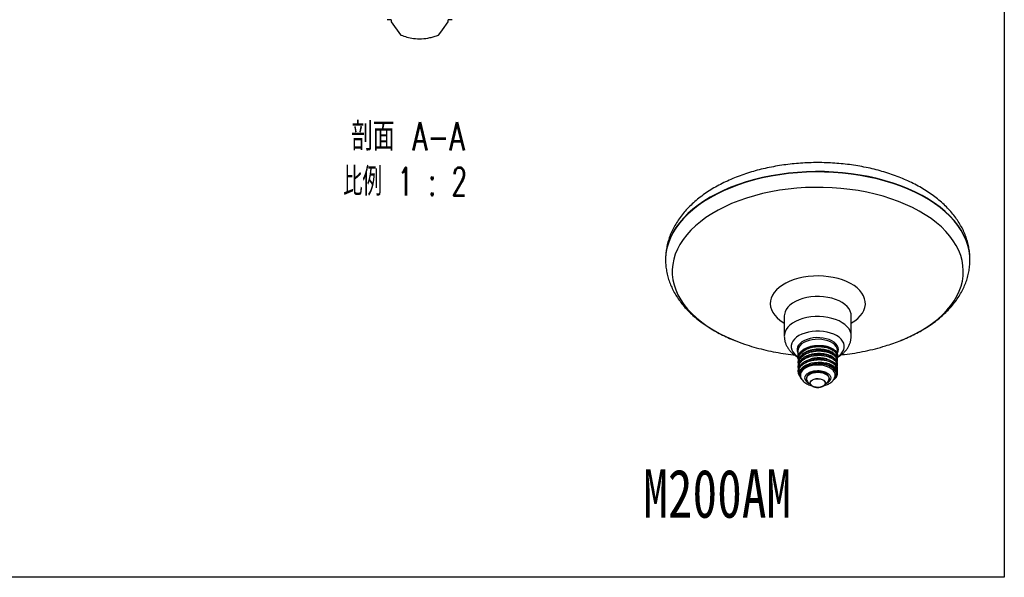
# Model space of a CAD drawing. Header units: millimetres. Extents: x 13 to 267, y 13 to 203.
# Tile 2 of 12: x 137 to 267, y 13 to 86. Entities that reach past the tile are written whole.
import ezdxf

# ---------------------------------------------------------------- set-up
doc = ezdxf.new("R2010")
doc.units = ezdxf.units.MM
doc.styles.add('SLDTEXTSTYLE0', font='TXT', dxfattribs={"width": 0.75})
doc.styles.add('SLDTEXTSTYLE2', font='TXT', dxfattribs={"width": 0.7, "bigfont": 'bigfont'})
doc.styles.add('SLDTEXTSTYLE3', font='TXT', dxfattribs={"width": 0.625, "bigfont": 'bigfont'})

# ---------------------------------------------------------------- blocks, each defined once
blk = doc.blocks.new('SW_NOTE_0')
at = {"color": 0, "linetype": 'Continuous', "lineweight": 0, "char_height": 3.704, "attachment_point": 2}
for s, insert, style in [('剖面 A-A', (8.33, 4.77), 'SLDTEXTSTYLE2'), ('比例 1 : 2', (7.95, -1.16), 'SLDTEXTSTYLE3')]:
    blk.add_mtext(s, dxfattribs=dict(at, insert=insert, style=style))

msp = doc.modelspace()

# ---------------------------------------------------------------- linework, layer by layer
at = {"color": 7, "linetype": 'Continuous'}
for p, q in [((266.7, 203.2), (266.7, 12.7)), ((266.7, 12.7), (12.7, 12.7))]:
    msp.add_line(p, q, dxfattribs=at)
at = {"color": 7, "linetype": 'Continuous', "lineweight": 25}
for p, q in [((186.1281, 85.925), (185.6281, 85.925)), ((186.1281, 85.925), (186.1281, 85.7151)), ((186.1514, 85.6424), (187.3573, 83.9542)), ((194.1281, 85.925), (193.6281, 85.925)), ((193.6281, 85.7151), (193.6281, 85.925)), ((222.1887, 54.4016), (222.1887, 54.3805)), ((237.7887, 47.0295), (237.7887, 44.4)), ((246.5887, 44.4), (246.5887, 47.0295)), ((237.7889, 44.4234), (237.7887, 44.4)), ((246.5887, 44.4), (246.5885, 44.4233)), ((239.5887, 42.4568), (239.5887, 41.5138)), ((239.5887, 41.5135), (239.63, 41.2349)), ((244.786, 41.7997), (244.7516, 41.5857)), ((244.7887, 41.7996), (244.7887, 42.4568)), ((239.5886, 40.3722), (239.6456, 40.1238)), ((239.5887, 40.947), (239.5887, 40.9422)), ((239.5887, 40.9421), (239.6371, 40.6775)), ((239.5976, 40.42), (239.5887, 40.3749)), ((239.5887, 40.3754), (239.5887, 40.3706)), ((241.6924, 40.7195), (242.2467, 40.7592)), ((242.2445, 40.9407), (242.5857, 40.9352)), ((242.2467, 40.7592), (242.5806, 40.7537)), ((242.5806, 40.7537), (242.8972, 40.7246)), ((242.9096, 40.9054), (243.0382, 40.8753)), ((243.7286, 40.4909), (243.8299, 40.4426)), ((244.597, 41.0045), (244.6295, 40.8963)), ((244.7191, 40.4033), (244.7887, 40.6584)), ((244.7887, 41.228), (244.7887, 41.2328)), ((244.7887, 40.6564), (244.7887, 40.6612)), ((239.5954, 39.8331), (239.5887, 39.8042)), ((239.5887, 39.8039), (239.5887, 39.7991)), ((240.6887, 38.8641), (240.6887, 38.7955)), ((243.6887, 38.7955), (243.6887, 38.8641)), ((244.387, 40.0138), (244.4947, 39.8419)), ((244.4066, 38.9325), (244.4401, 39.0426)), ((244.4178, 38.9585), (244.4721, 39.1739)), ((244.4947, 39.8419), (244.5687, 39.6505)), ((244.5481, 39.8647), (244.6296, 39.6733)), ((244.6824, 39.1128), (244.689, 39.1376)), ((244.7795, 40.044), (244.7887, 40.0856)), ((244.7887, 40.0848), (244.7887, 40.0897)), ((244.7887, 39.5132), (244.7887, 39.518)), ((240.902, 38.3372), (241.3184, 37.9264)), ((243.059, 37.9264), (242.9886, 37.8659)), ((243.059, 37.9264), (243.4753, 38.3372))]:
    msp.add_line(p, q, dxfattribs=at)
at = {"color": 7, "linetype": 'Continuous', "lineweight": 18}
for p, q in [((266.7, 62.5944), (266.7, 12.7)), ((266.7, 12.7), (26.769, 12.7))]:
    msp.add_line(p, q, dxfattribs=at)
at = {"color": 8, "linetype": 'Continuous', "lineweight": 25}
for p, q in [((240.2304, 41.9897), (240.3179, 42.0944)), ((244.6785, 41.6162), (244.6406, 41.4536)), ((244.5279, 39.0386), (244.3087, 38.7289)), ((244.5809, 39.058), (244.3751, 38.7763))]:
    msp.add_line(p, q, dxfattribs=at)
at = {"color": 7, "linetype": 'Continuous', "lineweight": 25, "flags": 128}
for points in [[(192.3989, 83.9542), (192.8578, 84.5965), (193.6048, 85.6424)], [(231.3239, 43.7811), (232.0828, 43.4939), (232.3264, 43.4078)], [(244.7887, 42.4568), (244.7865, 42.5189), (244.7333, 42.7648), (244.6108, 43.0024), (244.4222, 43.2251), (244.1727, 43.4269), (243.8691, 43.6022), (243.5196, 43.7462), (243.1338, 43.8551), (242.7222, 43.9258), (242.2961, 43.9565), (241.8671, 43.9463), (241.4468, 43.8954), (241.0468, 43.8053), (240.6779, 43.6784), (240.3502, 43.5182)], [(252.0397, 43.4039), (252.0458, 43.406), (252.9995, 43.7597)], [(243.6887, 38.8641), (243.6618, 39.0272), (243.5666, 39.2062), (243.407, 39.3692), (243.1904, 39.5086), (242.9269, 39.6178), (242.629, 39.6918), (242.3104, 39.7271), (241.9862, 39.7221), (241.6714, 39.6769), (241.3808, 39.5937), (241.128, 39.4764)], [(240.7299, 38.5939), (240.6936, 38.7252), (240.6887, 38.7958)], [(241.9862, 38.7637), (242.2542, 38.7746), (242.5174, 38.7433), (242.7562, 38.6722), (242.9529, 38.5665), (243.0929, 38.4342), (243.1659, 38.2849), (243.1663, 38.1298), (243.0943, 37.9803), (242.9551, 37.8477), (242.7591, 37.7416), (242.5207, 37.67), (242.2578, 37.6381), (242.1108, 37.6385)], [(243.6887, 38.7952), (243.6881, 38.772), (243.645, 38.588)]]:
    msp.add_lwpolyline(points, dxfattribs=at)
at = {"color": 8, "linetype": 'Continuous', "lineweight": 25, "flags": 128}
for points in [[(262.1887, 54.3835), (262.1689, 54.8936), (262.0812, 55.576), (261.9235, 56.2542), (261.6966, 56.9258), (261.4012, 57.5885), (261.0382, 58.2399), (260.609, 58.8778), (260.1152, 59.4998), (259.5584, 60.1039), (258.9405, 60.6879), (258.2639, 61.2497), (257.5307, 61.7874), (256.7437, 62.299), (255.9055, 62.7829), (255.0192, 63.2372), (254.0878, 63.6605), (253.1146, 64.0511), (252.103, 64.4078), (251.0566, 64.7292), (249.979, 65.0143), (248.8741, 65.2621), (247.7457, 65.4716), (246.5978, 65.6422), (245.4344, 65.7732), (244.2596, 65.8642), (243.0775, 65.9148), (241.8923, 65.925), (240.7081, 65.8945), (239.5292, 65.8237), (238.3596, 65.7126), (237.2034, 65.5618), (236.0647, 65.3717), (234.9476, 65.1429), (233.8559, 64.8764), (232.7934, 64.573), (231.764, 64.2338), (230.7712, 63.86), (229.8184, 63.4528), (228.9092, 63.0139), (228.0465, 62.5446), (227.2336, 62.0466), (226.4732, 61.5217), (225.7679, 60.9717), (225.1204, 60.3985), (224.5328, 59.8042), (224.0072, 59.1909), (223.5455, 58.5607), (223.1493, 57.9157), (222.82, 57.2584), (222.5586, 56.591), (222.3663, 55.9158), (222.2435, 55.2352), (222.1909, 54.5516), (222.1887, 54.4016)], [(262.1885, 54.4655), (262.1688, 54.9503), (262.081, 55.6327), (261.9234, 56.3109), (261.6965, 56.9825), (261.401, 57.6452), (261.0381, 58.2966), (260.6089, 58.9344), (260.1151, 59.5565), (259.5583, 60.1606), (258.9404, 60.7445), (258.2638, 61.3064), (257.5306, 61.844), (256.7436, 62.3557), (255.9054, 62.8396), (255.0191, 63.2939), (254.0877, 63.7171), (253.1145, 64.1078), (252.1029, 64.4644), (251.0565, 64.7859), (249.979, 65.071), (248.8741, 65.3187), (247.7457, 65.5283), (246.5978, 65.6988), (245.4344, 65.8298), (244.2596, 65.9208), (243.0775, 65.9715), (241.8923, 65.9816), (240.7082, 65.9512), (239.5292, 65.8803), (238.3596, 65.7693), (237.2034, 65.6184), (236.0648, 65.4283), (234.9476, 65.1996), (233.8559, 64.933), (232.7935, 64.6296), (231.764, 64.2904), (230.7712, 63.9166), (229.8185, 63.5095), (228.9092, 63.0705), (228.0466, 62.6012), (227.2337, 62.1032), (226.4733, 61.5783), (225.768, 61.0283), (225.1205, 60.4552), (224.5329, 59.8609), (224.0074, 59.2476), (223.5456, 58.6174), (223.1494, 57.9724), (222.8201, 57.3151), (222.5588, 56.6477), (222.3664, 55.9725), (222.2437, 55.2919), (222.191, 54.6083), (222.1889, 54.4655)], [(255.714, 45.0611), (256.5134, 45.5516), (257.2596, 46.0694), (257.9496, 46.6124), (258.581, 47.1787), (259.1515, 47.7662), (259.6588, 48.3727), (260.1011, 48.9959), (260.4768, 49.6335), (260.7845, 50.2832), (261.023, 50.9424), (261.1914, 51.6089), (261.2892, 52.28), (261.3159, 52.9533), (261.2714, 53.6263), (261.1559, 54.2965), (260.9699, 54.9614), (260.714, 55.6185), (260.3892, 56.2653), (259.9967, 56.8995), (259.538, 57.5188), (259.0147, 58.1207), (258.4288, 58.7031), (257.7825, 59.2638), (257.0782, 59.8007), (256.3185, 60.3119), (255.5062, 60.7953), (254.6444, 61.2492), (253.7362, 61.672), (252.7851, 62.0621), (251.7946, 62.4179), (250.7684, 62.7382), (249.7102, 63.0218), (248.624, 63.2676), (247.5139, 63.4748), (246.384, 63.6424), (245.2385, 63.7701), (244.0817, 63.8571), (242.9178, 63.9033), (241.7512, 63.9084), (240.5862, 63.8725), (239.4271, 63.7956), (238.2784, 63.6781), (237.1442, 63.5204), (236.0288, 63.3231), (234.9362, 63.0868), (233.8707, 62.8126), (232.8361, 62.5013), (231.8363, 62.1543), (230.875, 61.7727), (229.9558, 61.3579), (229.0821, 60.9116), (228.2571, 60.4354), (227.484, 59.931), (226.7656, 59.4004), (226.1046, 58.8454), (225.5034, 58.2682), (224.9642, 57.671), (224.4892, 57.0559), (224.0799, 56.4252), (223.7381, 55.7812), (223.4649, 55.1265), (223.2613, 54.4633), (223.1282, 53.7942), (223.0659, 53.1217), (223.0748, 52.4482), (223.1548, 51.7763), (223.3056, 51.1085), (223.5267, 50.4472), (223.8172, 49.7949), (224.176, 49.1541), (224.6018, 48.527), (225.0931, 47.9162), (225.6479, 47.3237), (226.2643, 46.7519), (226.9399, 46.2028), (227.6723, 45.6786), (228.4586, 45.1811), (229.2961, 44.7121), (230.1814, 44.2736), (231.1115, 43.867), (231.3239, 43.7811)], [(246.6123, 46.1046), (247.0575, 46.3905), (247.4474, 46.7021), (247.7778, 47.0359), (248.0449, 47.388), (248.2456, 47.7546), (248.3777, 48.1314), (248.4397, 48.5141), (248.4308, 48.8985), (248.3512, 49.2802), (248.2018, 49.6548), (247.9843, 50.0181), (247.701, 50.366), (247.3554, 50.6946), (246.9512, 51.0001), (246.493, 51.2791), (245.9861, 51.5284), (245.4361, 51.7451), (244.8493, 51.9269), (244.2324, 52.0716), (243.5924, 52.1777), (242.9364, 52.2439), (242.272, 52.2695), (241.6066, 52.2541), (240.9478, 52.198), (240.3031, 52.1018), (239.6797, 51.9666), (239.0848, 51.7939), (238.525, 51.5857), (238.0067, 51.3443), (237.5359, 51.0725), (237.1177, 50.7733), (236.757, 50.4502), (236.4579, 50.1067), (236.2236, 49.7468), (236.057, 49.3747), (235.9598, 48.9943), (235.9333, 48.6102), (235.9775, 48.2267), (236.0922, 47.848), (236.2759, 47.4785), (236.5267, 47.1223), (236.8416, 46.7836), (237.217, 46.4661), (237.6488, 46.1735), (237.7887, 46.091)], [(246.5887, 47.0282), (246.561, 47.3139), (246.4621, 47.6343), (246.293, 47.9448), (246.0566, 48.2403), (245.7566, 48.5159), (245.3981, 48.7671), (244.9868, 48.9897), (244.5296, 49.1802), (244.034, 49.3354), (243.508, 49.4526), (242.9604, 49.5301), (242.4002, 49.5666), (241.8364, 49.5614), (241.2785, 49.5146), (240.7354, 49.427), (240.2163, 49.3), (239.7295, 49.1358), (239.2831, 48.9369), (238.8845, 48.7068), (238.54, 48.4491), (238.2555, 48.1681), (238.0356, 47.8684), (237.8839, 47.5549), (237.8028, 47.2328), (237.7887, 47.0287)], [(246.5885, 44.4233), (246.561, 44.6844), (246.4621, 45.0048), (246.293, 45.3153), (246.0566, 45.6108), (245.7566, 45.8864), (245.3981, 46.1376), (244.9868, 46.3602), (244.5296, 46.5507), (244.034, 46.7059), (243.508, 46.8232), (242.9604, 46.9007), (242.4002, 46.9371), (241.8364, 46.9319), (241.2785, 46.8851), (240.7354, 46.7975), (240.2163, 46.6705), (239.7295, 46.5063), (239.2831, 46.3075), (238.8845, 46.0773), (238.54, 45.8196), (238.2555, 45.5386), (238.0356, 45.2389), (237.8839, 44.9254), (237.8028, 44.6033), (237.7889, 44.4234)], [(244.781, 41.66), (244.983, 41.8018), (245.2522, 42.0436), (245.4591, 42.3052), (245.5994, 42.581), (245.6703, 42.8656), (245.6703, 43.1531), (245.5994, 43.4377), (245.4591, 43.7135), (245.2522, 43.975), (244.983, 44.2169), (244.6568, 44.4342), (244.2805, 44.6225), (243.8615, 44.7779), (243.4085, 44.8973), (242.9306, 44.9783), (242.4377, 45.0192), (241.9397, 45.0192), (241.4467, 44.9783), (240.9689, 44.8973), (240.5159, 44.7779), (240.0969, 44.6225), (239.7205, 44.4342), (239.3944, 44.2169), (239.1251, 43.975), (238.9182, 43.7135), (238.7779, 43.4377), (238.7071, 43.1531), (238.7071, 42.8656), (238.7779, 42.581), (238.9182, 42.3052), (239.1251, 42.0436), (239.3944, 41.8018), (239.5887, 41.6649)], [(244.7887, 42.1348), (244.8846, 42.3809), (244.911, 42.6334), (244.867, 42.8851), (244.7536, 43.1294), (244.5737, 43.3601), (244.3321, 43.5712), (244.035, 43.7571), (243.69, 43.9131), (243.3062, 44.0352), (242.8934, 44.1201), (242.4624, 44.1657), (242.0243, 44.1708), (241.5904, 44.1352), (241.172, 44.06), (240.78, 43.9469), (240.4245, 43.7991), (240.1146, 43.6202), (239.8585, 43.4149), (239.6627, 43.1886), (239.5323, 42.9471), (239.4707, 42.6966), (239.4796, 42.4437), (239.5586, 42.1949), (239.5887, 42.1348)], [(244.4721, 39.1739), (244.4742, 39.1967), (244.455, 39.4368), (244.3607, 39.6709), (244.1945, 39.8913), (243.9619, 40.0906), (243.6705, 40.2623), (243.33, 40.4007), (242.9517, 40.5011), (242.5482, 40.5603), (242.1328, 40.5764), (241.7192, 40.5486), (241.3211, 40.4781), (240.9518, 40.3671), (240.6235, 40.2193), (240.347, 40.0396), (240.1315, 39.8339), (239.9841, 39.6091), (239.9097, 39.3726), (239.9109, 39.1322), (239.9246, 39.0659)], [(240.698, 38.7714), (240.6982, 38.787), (240.7415, 38.9781), (240.8573, 39.1588), (241.0399, 39.3201), (241.28, 39.454), (241.5658, 39.5536), (241.8828, 39.614), (242.2151, 39.6322), (242.5461, 39.6072), (242.8591, 39.5404), (243.1386, 39.435), (243.3704, 39.2963), (243.543, 39.1313), (243.6476, 38.9484), (243.6794, 38.7728)], [(241.128, 39.4078), (241.3808, 39.5251), (241.6714, 39.6083), (241.9862, 39.6535), (242.3104, 39.6586), (242.629, 39.6233), (242.9269, 39.5493), (243.1904, 39.44), (243.407, 39.3007), (243.5666, 39.1377), (243.6618, 38.9587), (243.6887, 38.7952)], [(241.3184, 37.9264), (241.2182, 38.0623), (241.1803, 38.2193), (241.2172, 38.3764), (241.3262, 38.5219), (241.4991, 38.645), (241.7232, 38.7367), (241.9817, 38.7901)], [(242.1108, 37.6385), (241.9897, 37.6484), (241.7363, 37.7001), (241.5166, 37.7893), (241.3466, 37.9095), (241.2391, 38.0516), (241.2021, 38.2053), (241.2382, 38.359), (241.3448, 38.5014), (241.514, 38.6219), (241.7332, 38.7115), (241.9862, 38.7637)], [(241.9817, 38.7901), (242.2557, 38.8012), (242.5246, 38.7692), (242.7687, 38.6965), (242.9697, 38.5885), (243.1128, 38.4532), (243.1874, 38.3006), (243.1879, 38.1421), (243.1143, 37.9894), (243.059, 37.9264)]]:
    msp.add_lwpolyline(points, dxfattribs=at)
at = {"color": 7, "linetype": 'Continuous', "lineweight": 25}
for centre, radius, start, end in [((242.1887, 54.3805), 20, 179.756297, 180), ((242.1887, 54.3805), 20, 0, 0.243703), ((240.8682, 42.3426), 1.2846, 113.781021, 174.898838), ((244.0162, 40.8712), 1.7731, 177.75297, 183.621473), ((241.962, 40.8619), 0.628, 350.079083, 6.701794), ((242.6529, 40.8321), 0.2669, 336.252859, 15.94754), ((243.6173, 40.6233), 0.1731, 310.058825, 358.237592), ((242.6354, 38.0581), 2.8083, 63.338226, 65.718748), ((243.7318, 40.5739), 0.1638, 306.772585, 357.885938), ((241.4275, 38.7977), 0.7418, 113.81015, 174.869709), ((244.3547, 40.1377), 0.1281, 284.605808, 310.52788), ((244.5269, 38.9243), 0.1144, 89.495467, 162.571818), ((244.4734, 39.966), 0.1258, 279.749386, 306.389878), ((244.5273, 39.1223), 0.0837, 270.390888, 309.774016), ((244.558, 39.7717), 0.1217, 275.079694, 306.054485), ((241.3281, 38.8024), 0.6309, 182.822505, 227.518665), ((241.8772, 38.508), 0.8065, 226.145169, 242.785476), ((243.0642, 38.7954), 0.6156, 311.90422, 357.895444)]:
    msp.add_arc(centre, radius, start, end, dxfattribs=at)
at = {"color": 8, "linetype": 'Continuous', "lineweight": 25}
for centre, radius, start, end in [((245.3796, 63.1361), 20.8208, 291.467571, 299.75897), ((241.4276, 38.7291), 0.7419, 113.812974, 174.839324)]:
    msp.add_arc(centre, radius, start, end, dxfattribs=at)
at = {"color": 7, "linetype": 'Continuous', "lineweight": 25}
for points, knots in [([(186.1281, 85.7151), (186.1294, 85.7009), (186.1317, 85.6748), (186.1452, 85.6526), (186.1514, 85.6424)], [0, 0, 0, 0, 0.54357272, 1, 1, 1, 1]), ([(193.6048, 85.6424), (193.6121, 85.6547), (193.6254, 85.6772), (193.6272, 85.7032), (193.6281, 85.7151)], [0, 0, 0, 0, 0.54357311, 1, 1, 1, 1]), ([(187.3573, 83.9542), (187.3665, 83.9434), (187.3819, 83.9254), (187.4031, 83.9152), (187.4116, 83.9112)], [0, 0, 0, 0, 0.6003876, 1, 1, 1, 1]), ([(187.4116, 83.9112), (187.6764, 83.8141), (188.2105, 83.6182), (189.1262, 83.446), (190.1459, 83.3987), (191.066, 83.5165), (191.8009, 83.7045), (192.1629, 83.8421), (192.3447, 83.9112)], [0, 0, 0, 0, 0.1670963, 0.33710175, 0.55062498, 0.77034041, 0.8847113, 1, 1, 1, 1]), ([(192.3447, 83.9112), (192.3573, 83.9177), (192.3783, 83.9285), (192.393, 83.9469), (192.3989, 83.9542)], [0, 0, 0, 0, 0.600387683, 1, 1, 1, 1]), ([(262.1828, 54.4667), (262.1843, 54.5245), (262.192, 54.8269), (262.1435, 55.3735), (262.0353, 56.1015), (261.8599, 56.8216), (261.6247, 57.5322), (261.3281, 58.2319), (260.9709, 58.9191), (260.5532, 59.5922), (260.0754, 60.2494), (259.5381, 60.8884), (258.9426, 61.5068), (258.2904, 62.1023), (257.5841, 62.6722), (256.8264, 63.2142), (256.0206, 63.7262), (255.1701, 64.2065), (254.2787, 64.6534), (253.3499, 65.0658), (252.3872, 65.4428), (251.394, 65.7837), (250.3735, 66.088), (249.3289, 66.3551), (248.2635, 66.5847), (247.1804, 66.7765), (246.0829, 66.9301), (244.9741, 67.0454), (243.8573, 67.1222), (242.7358, 67.1604), (241.6127, 67.1599), (240.4913, 67.1207), (239.3749, 67.043), (238.2667, 66.9267), (237.1699, 66.7722), (236.0877, 66.5796), (235.0231, 66.3491), (233.9793, 66.0812), (232.9593, 65.776), (231.9661, 65.434), (231.0028, 65.0555), (230.0725, 64.641), (229.1781, 64.1911), (228.3231, 63.7062), (227.5106, 63.1872), (226.7443, 62.6352), (226.0278, 62.0518), (225.3647, 61.4389), (224.7584, 60.7988), (224.2122, 60.1344), (223.7285, 59.4491), (223.3094, 58.7464), (222.956, 58.0299), (222.6692, 57.3031), (222.4481, 56.5693), (222.2947, 55.8314), (222.2051, 55.1349), (222.1971, 54.6846), (222.1935, 54.4818)], [0, 0, 0, 0, 0.00393221, 0.02058114, 0.03722305, 0.0539132, 0.07070793, 0.0876576, 0.10480374, 0.12217613, 0.13979034, 0.15764623, 0.17572826, 0.19400786, 0.21244769, 0.23100681, 0.2496456, 0.26832931, 0.28702848, 0.3057186, 0.32438755, 0.34302829, 0.36163766, 0.38021536, 0.39876306, 0.41728382, 0.4357816, 0.45426093, 0.47272675, 0.49118421, 0.50963863, 0.52809537, 0.5465581, 0.56503231, 0.58352346, 0.60203696, 0.62057807, 0.63915175, 0.65776245, 0.6764138, 0.69510813, 0.7138458, 0.7326243, 0.7514371, 0.7702723, 0.78910445, 0.80790269, 0.82662922, 0.84523969, 0.86368704, 0.8819272, 0.89992544, 0.91766189, 0.93513447, 0.95235908, 0.96936736, 0.9862033, 1, 1, 1, 1]), ([(222.192, 54.4066), (222.1908, 54.3785), (222.1798, 54.1098), (222.219, 53.5999), (222.3135, 52.8818), (222.4765, 52.1708), (222.6993, 51.4685), (222.9838, 50.7763), (223.3291, 50.0959), (223.7352, 49.4289), (224.2015, 48.7772), (224.7274, 48.143), (225.3115, 47.5287), (225.9522, 46.9367), (226.6471, 46.3696), (227.3934, 45.8294), (228.1882, 45.3185), (229.0274, 44.8379), (229.9099, 44.3915), (230.6707, 44.0422), (231.1493, 43.855), (231.3081, 43.7929)], [0, 0, 0, 0, 0.006236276, 0.059801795, 0.113327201, 0.166973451, 0.220917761, 0.275316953, 0.33029755, 0.385946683, 0.442305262, 0.499365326, 0.557073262, 0.61533923, 0.674051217, 0.733090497, 0.792345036, 0.851718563, 0.911129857, 0.9705136, 1, 1, 1, 1]), ([(255.8337, 45.1176), (255.9822, 45.205), (256.4089, 45.456), (257.08, 45.8958), (257.8297, 46.4462), (258.5287, 47.0271), (259.1741, 47.636), (259.7626, 48.2706), (260.2912, 48.9283), (260.7574, 49.6058), (261.1595, 50.2997), (261.4962, 51.0066), (261.7668, 51.723), (261.9721, 52.4458), (262.1094, 53.1722), (262.1821, 53.8191), (262.1818, 54.2231), (262.1816, 54.3842)], [0, 0, 0, 0, 0.0391079, 0.11233177, 0.18559533, 0.25873965, 0.33163522, 0.40412867, 0.47605477, 0.54725541, 0.61760256, 0.68701931, 0.75549348, 0.82308098, 0.88989966, 0.95611715, 1, 1, 1, 1]), ([(237.7967, 44.4229), (237.7944, 44.3401), (237.7883, 44.118), (237.8486, 43.7612), (237.9663, 43.3645), (238.1408, 42.9903), (238.3651, 42.641), (238.6377, 42.3176), (238.9591, 42.0235), (239.2771, 41.7871), (239.5002, 41.6668), (239.5887, 41.619)], [0, 0, 0, 0, 0.07060583, 0.18937521, 0.30673078, 0.42387068, 0.5420511, 0.66257488, 0.7867004, 0.91539405, 1, 1, 1, 1]), ([(244.8858, 41.6665), (244.9763, 41.7215), (245.1979, 41.8561), (245.5164, 42.105), (245.8285, 42.4138), (246.0893, 42.7494), (246.2976, 43.1074), (246.4591, 43.497), (246.5576, 43.9126), (246.5983, 44.2299), (246.5857, 44.3981), (246.5839, 44.4229)], [0, 0, 0, 0, 0.09243038, 0.22636666, 0.35560182, 0.48058829, 0.60220428, 0.72141193, 0.85159361, 0.97815917, 1, 1, 1, 1]), ([(253.017, 43.7691), (253.0619, 43.7859), (253.4307, 43.9242), (254.0909, 44.2177), (254.9909, 44.6464), (255.5541, 44.9612), (255.8337, 45.1176)], [0, 0, 0, 0, 0.04438473, 0.36401955, 0.68427603, 1, 1, 1, 1]), ([(232.3299, 43.4113), (232.4069, 43.3831), (232.8894, 43.2062), (233.7995, 42.9329), (235.0609, 42.5951), (236.3462, 42.3148), (237.6508, 42.0944), (238.5758, 41.9642), (239.0665, 41.9242), (239.1149, 41.9203)], [0, 0, 0, 0, 0.035443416, 0.221896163, 0.409615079, 0.598479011, 0.788355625, 0.979122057, 1, 1, 1, 1]), ([(245.2693, 41.9247), (245.4135, 41.9374), (246.0124, 41.9901), (247.0612, 42.145), (248.414, 42.3907), (249.7581, 42.7064), (250.9683, 43.0417), (251.7193, 43.3006), (252.0341, 43.4091)], [0, 0, 0, 0, 0.06242876, 0.25924761, 0.45715985, 0.65609262, 0.85582018, 1, 1, 1, 1]), ([(244.3041, 41.5147), (244.2206, 41.5756), (244.0532, 41.6978), (243.7339, 41.8467), (243.3748, 41.9644), (242.982, 42.0452), (242.5663, 42.0871), (242.1408, 42.0875), (241.7158, 42.047), (241.3048, 41.9661), (240.9183, 41.8457), (240.5665, 41.6905), (240.2666, 41.5013), (240.0806, 41.3585), (240.0145, 41.2755), (240.0112, 41.2713)], [0, 0, 0, 0, 0.08265478, 0.16592463, 0.24859909, 0.33181508, 0.41452216, 0.49776461, 0.58041885, 0.66368059, 0.7463719, 0.82957937, 0.91228708, 0.99552615, 1, 1, 1, 1]), ([(244.3415, 42.0463), (244.2968, 42.086), (244.1789, 42.1909), (243.9226, 42.3345), (243.5888, 42.4722), (243.2137, 42.5742), (242.8097, 42.6394), (242.3889, 42.6639), (241.9616, 42.647), (241.5415, 42.5897), (241.1391, 42.4917), (240.7656, 42.3567), (240.4369, 42.1855), (240.2212, 42.0464), (240.1355, 41.9594), (240.1239, 41.9475)], [0, 0, 0, 0, 0.05186552, 0.13710534, 0.22178271, 0.30700735, 0.39166035, 0.47692333, 0.56156717, 0.64679829, 0.73147653, 0.81671603, 0.90134766, 0.98662333, 1, 1, 1, 1]), ([(240.9276, 42.4068), (240.9348, 42.4105), (241.1461, 42.5185), (241.6834, 42.6099), (242.2307, 42.685), (242.4966, 42.6515), (242.5102, 42.6498)], [0, 0, 0, 0, 0.01697972, 0.4954895, 0.97422676, 1, 1, 1, 1]), ([(243.3742, 41.38), (243.2978, 41.4008), (243.0966, 41.4555), (242.7381, 41.5023), (242.3159, 41.5213), (241.8901, 41.4957), (241.5351, 41.4464), (241.3356, 41.3906), (241.267, 41.3714)], [0, 0, 0, 0, 0.11926068, 0.3140345, 0.50865574, 0.70336481, 0.89794661, 1, 1, 1, 1]), ([(244.7836, 40.6958), (244.777, 40.7663), (244.7634, 40.9136), (244.65, 41.1765), (244.4803, 41.3458), (244.3764, 41.4495)], [0, 0, 0, 0, 0.26233807, 0.54788073, 1, 1, 1, 1]), ([(244.7142, 41.5613), (244.7107, 41.5787), (244.6839, 41.7104), (244.5632, 41.8684), (244.416, 41.9869), (244.3807, 42.0154)], [0, 0, 0, 0, 0.1030964, 0.78433758, 1, 1, 1, 1]), ([(244.6, 41.5709), (244.6134, 41.5509), (244.6462, 41.5016), (244.6511, 41.449), (244.6541, 41.4178)], [0, 0, 0, 0, 0.4071909, 1, 1, 1, 1]), ([(244.6127, 41.525), (244.6238, 41.5048), (244.6399, 41.4756), (244.642, 41.4453), (244.6427, 41.436)], [0, 0, 0, 0, 0.69427418, 1, 1, 1, 1]), ([(244.7862, 41.2329), (244.787, 41.2378), (244.8033, 41.3343), (244.7822, 41.4392), (244.7279, 41.5313), (244.7252, 41.536)], [0, 0, 0, 0, 0.04749658, 0.95197733, 1, 1, 1, 1]), ([(244.7405, 41.5295), (244.7441, 41.5369), (244.7864, 41.6248), (244.7876, 41.7167), (244.7887, 41.8008)], [0, 0, 0, 0, 0.08389432, 1, 1, 1, 1]), ([(244.7528, 41.5932), (244.7545, 41.594), (244.8009, 41.6156), (244.8441, 41.6415), (244.8858, 41.6665)], [0, 0, 0, 0, 0.03756375, 1, 1, 1, 1]), ([(239.5912, 40.3705), (239.5903, 40.3651), (239.5764, 40.2746), (239.6062, 40.1844), (239.6341, 40.0996)], [0, 0, 0, 0, 0.06016336, 1, 1, 1, 1]), ([(239.5912, 40.9421), (239.5903, 40.9366), (239.5783, 40.8591), (239.6036, 40.7817), (239.6272, 40.7098)], [0, 0, 0, 0, 0.07017705, 1, 1, 1, 1]), ([(239.6462, 40.6965), (239.6418, 40.6877), (239.591, 40.5841), (239.5911, 40.4751), (239.5912, 40.3753)], [0, 0, 0, 0, 0.08535041, 1, 1, 1, 1]), ([(239.6703, 40.1756), (239.6571, 40.15), (239.5955, 40.0298), (239.5931, 39.9033), (239.5912, 39.8037)], [0, 0, 0, 0, 0.21353526, 1, 1, 1, 1]), ([(239.7818, 40.4012), (239.7495, 40.3635), (239.6944, 40.2992), (239.6839, 40.2263), (239.6796, 40.1961)], [0, 0, 0, 0, 0.58578283, 1, 1, 1, 1]), ([(239.9535, 41.2145), (239.9279, 41.191), (239.8488, 41.1188), (239.808, 41.033), (239.7805, 40.975)], [0, 0, 0, 0, 0.32443404, 1, 1, 1, 1]), ([(239.8181, 39.7287), (239.8185, 39.7334), (239.8311, 39.8722), (240.0298, 40.1307), (240.4086, 40.467), (240.946, 40.7243), (241.5707, 40.8972), (242.0203, 40.9262), (242.2445, 40.9407)], [0, 0, 0, 0, 0.00697151, 0.20651762, 0.40583798, 0.60469626, 0.80287792, 1, 1, 1, 1]), ([(244.5687, 39.6505), (244.5358, 39.7224), (244.4685, 39.8693), (244.2884, 40.0778), (244.0481, 40.2723), (243.7482, 40.4425), (243.4024, 40.5806), (243.0263, 40.6804), (242.6379, 40.7434), (242.3752, 40.754), (242.2467, 40.7592)], [0, 0, 0, 0, 0.11888658, 0.24286283, 0.37048051, 0.5, 0.62951949, 0.75713717, 0.88111342, 1, 1, 1, 1]), ([(242.5857, 40.9352), (242.6401, 40.9317), (242.7489, 40.9249), (242.856, 40.9119), (242.9096, 40.9054)], [0, 0, 0, 0, 0.500299, 1, 1, 1, 1]), ([(242.8972, 40.7246), (243.0468, 40.6986), (243.3458, 40.6465), (243.6011, 40.5427), (243.7286, 40.4909)], [0, 0, 0, 0, 0.5002465, 1, 1, 1, 1]), ([(244.7653, 39.6973), (244.7637, 39.711), (244.7535, 39.8029), (244.6724, 39.9711), (244.5139, 40.1961), (244.274, 40.4096), (243.9578, 40.6014), (243.5963, 40.7549), (243.3225, 40.8176), (243.1976, 40.8463)], [0, 0, 0, 0, 0.02584057, 0.17436171, 0.33111189, 0.49552816, 0.66808508, 0.84854344, 1, 1, 1, 1]), ([(243.8299, 40.4426), (243.9431, 40.3798), (244.1691, 40.2543), (244.3144, 40.0939), (244.387, 40.0138)], [0, 0, 0, 0, 0.50058929, 1, 1, 1, 1]), ([(243.8956, 40.5678), (244.0134, 40.4906), (244.2485, 40.3364), (244.3749, 40.1389), (244.438, 40.0404)], [0, 0, 0, 0, 0.501312, 1, 1, 1, 1]), ([(244.7215, 40.4051), (244.7187, 40.4195), (244.6946, 40.544), (244.6006, 40.6796), (244.4824, 40.7819), (244.4659, 40.7962)], [0, 0, 0, 0, 0.101359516, 0.874380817, 1, 1, 1, 1]), ([(244.7862, 40.0898), (244.787, 40.0946), (244.8033, 40.1911), (244.7843, 40.2914), (244.7332, 40.3791), (244.7331, 40.3793)], [0, 0, 0, 0, 0.04982168, 0.99857941, 1, 1, 1, 1]), ([(244.7346, 40.9443), (244.7415, 40.9593), (244.7836, 41.0512), (244.7864, 41.1471), (244.7887, 41.2273)], [0, 0, 0, 0, 0.16325795, 1, 1, 1, 1]), ([(244.7348, 40.3791), (244.7379, 40.3846), (244.7871, 40.4736), (244.7866, 40.568), (244.7862, 40.6565)], [0, 0, 0, 0, 0.06230328, 1, 1, 1, 1]), ([(239.5899, 39.7902), (239.5895, 39.7877), (239.5751, 39.69), (239.6077, 39.5927), (239.6395, 39.4978)], [0, 0, 0, 0, 0.02608074, 1, 1, 1, 1]), ([(239.5887, 39.7979), (239.6023, 39.6793), (239.6289, 39.4468), (239.7331, 39.2107), (239.8274, 39.1056), (239.834, 39.0982)], [0, 0, 0, 0, 0.49218978, 0.96419088, 1, 1, 1, 1]), ([(239.7779, 39.5449), (239.7715, 39.464), (239.7616, 39.3382), (239.8053, 39.1526), (239.8811, 38.9737), (239.9689, 38.8224), (240.0563, 38.7422), (240.0727, 38.7272)], [0, 0, 0, 0, 0.28216084, 0.43862107, 0.65580906, 0.93575257, 1, 1, 1, 1]), ([(239.9558, 40.0097), (239.9125, 39.936), (239.8326, 39.8), (239.7769, 39.6414), (239.7777, 39.56), (239.7779, 39.5449)], [0, 0, 0, 0, 0.4907599, 0.90592575, 1, 1, 1, 1]), ([(239.927, 39.0668), (239.9282, 39.0589), (239.9417, 38.9641), (240.0239, 38.7918), (240.1697, 38.5607), (240.3702, 38.3554), (240.607, 38.1801), (240.8687, 38.0399), (241.1414, 37.9308), (241.3322, 37.8817), (241.4257, 37.8576)], [0, 0, 0, 0, 0.01267961, 0.15078655, 0.2936872, 0.441273, 0.59002747, 0.73465296, 0.86991683, 1, 1, 1, 1]), ([(242.9763, 37.8635), (243.0558, 37.8843), (243.223, 37.9279), (243.4642, 38.0211), (243.7007, 38.1399), (243.9198, 38.2862), (244.1158, 38.4593), (244.2751, 38.6607), (244.3744, 38.8213), (244.4023, 38.9176), (244.4066, 38.9325)], [0, 0, 0, 0, 0.121165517, 0.254776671, 0.393493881, 0.536246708, 0.681384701, 0.827393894, 0.973408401, 1, 1, 1, 1]), ([(244.438, 40.0404), (244.51, 39.953), (244.6545, 39.7777), (244.7351, 39.4892), (244.7119, 39.1991), (244.5684, 38.9208), (244.4017, 38.7209), (244.2583, 38.6306), (244.2297, 38.6126)], [0, 0, 0, 0, 0.18996917, 0.38092678, 0.57110443, 0.76149422, 0.95240575, 1, 1, 1, 1]), ([(244.3413, 38.6968), (244.3539, 38.7052), (244.5161, 38.8125), (244.6441, 38.9597), (244.6797, 39.102), (244.6824, 39.1128)], [0, 0, 0, 0, 0.07202141, 0.92972251, 1, 1, 1, 1]), ([(244.438, 40.0404), (244.4588, 40.0115), (244.5004, 39.954), (244.5322, 39.8944), (244.5481, 39.8647)], [0, 0, 0, 0, 0.501501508, 1, 1, 1, 1]), ([(244.5687, 39.6505), (244.592, 39.5351), (244.6333, 39.3302), (244.5599, 39.1273), (244.5279, 39.0386)], [0, 0, 0, 0, 0.56283271, 1, 1, 1, 1]), ([(244.6296, 39.6733), (244.6507, 39.5705), (244.6929, 39.3647), (244.6183, 39.1603), (244.5809, 39.058)], [0, 0, 0, 0, 0.49942943, 1, 1, 1, 1]), ([(244.7289, 39.7965), (244.734, 39.8057), (244.7859, 39.8983), (244.786, 39.9965), (244.7862, 40.085)], [0, 0, 0, 0, 0.09935738, 1, 1, 1, 1]), ([(241.5173, 37.79), (241.5432, 37.7753), (241.6112, 37.7365), (241.7356, 37.6962), (241.8818, 37.6611), (242.0306, 37.6397), (242.1364, 37.6369), (242.1887, 37.6355)], [0, 0, 0, 0, 0.14534785, 0.38130749, 0.57027128, 0.78738256, 1, 1, 1, 1]), ([(242.1887, 37.6355), (242.2743, 37.639), (242.3943, 37.6438), (242.5617, 37.6755), (242.6954, 37.7117), (242.8358, 37.7702), (242.934, 37.8221), (242.9763, 37.8584), (242.9845, 37.8655)], [0, 0, 0, 0, 0.27978162, 0.39184563, 0.57474056, 0.75946733, 0.95326191, 1, 1, 1, 1]), ([(244.3751, 38.7763), (244.3607, 38.7484), (244.3428, 38.7141), (244.3034, 38.6871), (244.296, 38.682)], [0, 0, 0, 0, 0.80983618, 1, 1, 1, 1])]:
    msp.add_open_spline(points, degree=3, knots=knots, dxfattribs=at)
at = {"color": 8, "linetype": 'Continuous', "lineweight": 25}
for points, knots in [([(239.6024, 41.4207), (239.5972, 41.4462), (239.5706, 41.5751), (239.6221, 41.8103), (239.7595, 42.1121), (239.9984, 42.3926), (240.3192, 42.6415), (240.7127, 42.8488), (241.1614, 43.0121), (241.4905, 43.0753), (241.6551, 43.1069)], [0, 0, 0, 0, 0.03407131, 0.17206112, 0.31005093, 0.44804075, 0.58603056, 0.72402037, 0.86201019, 1, 1, 1, 1]), ([(239.6715, 41.3441), (239.6654, 41.4087), (239.649, 41.582), (239.7476, 41.862), (239.9509, 42.1664), (240.2586, 42.4405), (240.6501, 42.671), (241.1099, 42.8502), (241.6176, 42.97), (242.1503, 43.0262), (242.6849, 43.0178), (243.1976, 42.9446), (243.6654, 42.8124), (244.0682, 42.6265), (244.3875, 42.3966), (244.6107, 42.134), (244.7218, 41.8505), (244.7372, 41.6001), (244.6711, 41.4529), (244.647, 41.3994)], [0, 0, 0, 0, 0.03662228, 0.09832857, 0.16036307, 0.22214171, 0.2839878, 0.3459904, 0.40766135, 0.46965391, 0.53153722, 0.59328053, 0.65530827, 0.71705711, 0.77893615, 0.84092319, 0.90261777, 0.96459881, 1, 1, 1, 1]), ([(239.7037, 41.4289), (239.6977, 41.4778), (239.6721, 41.687), (239.8767, 42.05), (240.3023, 42.4628), (240.9305, 42.778), (241.6761, 42.9684), (242.4729, 43.0179), (243.2175, 42.9268), (243.8422, 42.7241), (244.32, 42.4383), (244.6101, 42.0915), (244.7301, 41.8109), (244.6901, 41.6625), (244.684, 41.6398)], [0, 0, 0, 0, 0.03027259, 0.12932382, 0.2290206, 0.32809161, 0.42749265, 0.52694095, 0.62599552, 0.71582561, 0.80495294, 0.89476739, 0.98394065, 1, 1, 1, 1]), ([(241.6551, 43.1069), (241.8236, 43.1275), (242.1605, 43.1688), (242.6725, 43.1575), (243.1644, 43.0933), (243.6192, 42.9742), (244.0192, 42.8067), (244.3481, 42.5978), (244.5971, 42.3561), (244.7424, 42.0919), (244.8034, 41.9017), (244.7869, 41.8049), (244.786, 41.7997)], [0, 0, 0, 0, 0.11042265, 0.22084531, 0.33126796, 0.44169062, 0.55211327, 0.66253592, 0.77295858, 0.88338123, 0.99380389, 1, 1, 1, 1]), ([(241.6551, 42.5353), (241.4905, 42.5037), (241.1614, 42.4406), (240.7127, 42.2772), (240.3193, 42.07), (239.9977, 41.821), (239.7622, 41.5406), (239.6146, 41.2438), (239.5988, 41.0408), (239.5912, 40.9421)], [0, 0, 0, 0, 0.14393693, 0.28787386, 0.43181078, 0.57574771, 0.71968464, 0.86362157, 1, 1, 1, 1]), ([(241.6551, 41.9637), (241.4905, 41.9321), (241.1614, 41.869), (240.7127, 41.7056), (240.3193, 41.4984), (239.9977, 41.2495), (239.7622, 40.9691), (239.6146, 40.6722), (239.5988, 40.4693), (239.5912, 40.3705)], [0, 0, 0, 0, 0.14393693, 0.28787386, 0.43181078, 0.57574771, 0.71968464, 0.86362157, 1, 1, 1, 1]), ([(241.6551, 42.5401), (241.4905, 42.5085), (241.1614, 42.4454), (240.7127, 42.282), (240.3194, 42.0748), (239.9976, 41.8259), (239.7623, 41.5454), (239.6155, 41.2509), (239.5997, 41.0503), (239.5922, 40.9539)], [0, 0, 0, 0, 0.14440379, 0.28880757, 0.43321136, 0.57761514, 0.72201893, 0.86642272, 1, 1, 1, 1]), ([(239.6618, 40.233), (239.6595, 40.2451), (239.6369, 40.3655), (239.7006, 40.5971), (239.8585, 40.91), (240.1309, 41.1972), (240.4915, 41.4455), (240.9277, 41.6452), (241.4196, 41.7886), (241.9458, 41.8691), (242.4823, 41.8856), (243.0061, 41.8367), (243.4937, 41.7262), (243.9235, 41.5602), (244.2762, 41.3455), (244.5387, 41.0942), (244.6891, 40.8172), (244.7429, 40.5922), (244.7084, 40.4667), (244.7, 40.4361)], [0, 0, 0, 0, 0.00728039, 0.07207376, 0.13675909, 0.20173342, 0.26636444, 0.33123438, 0.39613712, 0.46075582, 0.52570208, 0.5904766, 0.65519452, 0.72014264, 0.78479521, 0.84965586, 0.9145337, 0.97918131, 1, 1, 1, 1]), ([(241.6551, 41.9685), (241.4905, 41.937), (241.1614, 41.8738), (240.7128, 41.7104), (240.3189, 41.5033), (239.9995, 41.2541), (239.7627, 40.9828), (239.6838, 40.7889), (239.6462, 40.6965)], [0, 0, 0, 0, 0.16915936, 0.33831872, 0.50747808, 0.67663745, 0.84579681, 1, 1, 1, 1]), ([(239.67, 40.7865), (239.6643, 40.8256), (239.6429, 40.9733), (239.7218, 41.2304), (239.9034, 41.5391), (240.1937, 41.8201), (240.5701, 42.0595), (241.0187, 42.2489), (241.519, 42.3807), (242.0487, 42.4488), (242.5848, 42.4528), (243.1035, 42.3916), (243.5813, 42.2701), (243.998, 42.0939), (244.3339, 41.8713), (244.5775, 41.6141), (244.7052, 41.3337), (244.745, 41.124), (244.7088, 41.0149), (244.7041, 41.0008)], [0, 0, 0, 0, 0.023205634, 0.087586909, 0.152219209, 0.216526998, 0.281056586, 0.345627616, 0.409914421, 0.474543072, 0.538975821, 0.603363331, 0.667999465, 0.732301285, 0.796844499, 0.861389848, 0.92569203, 0.990325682, 1, 1, 1, 1]), ([(239.6979, 40.2751), (239.6928, 40.3183), (239.671, 40.5041), (239.8299, 40.8284), (240.166, 41.2093), (240.6734, 41.521), (241.293, 41.7421), (241.9843, 41.8562), (242.6894, 41.8581), (243.3579, 41.7475), (243.9331, 41.5376), (244.38, 41.2431), (244.6365, 40.8937), (244.7364, 40.6266), (244.6936, 40.4926), (244.6903, 40.4823)], [0, 0, 0, 0, 0.02657673, 0.11420468, 0.2023162, 0.28985871, 0.37804176, 0.46554395, 0.55374711, 0.64125425, 0.72942605, 0.81698338, 0.90507245, 0.99272506, 1, 1, 1, 1]), ([(239.6919, 40.8268), (239.6985, 40.9442), (239.713, 41.2048), (239.9666, 41.5859), (240.387, 41.9377), (240.9531, 42.2089), (241.6123, 42.3813), (242.3169, 42.4428), (243.0115, 42.3911), (243.6417, 42.2323), (244.1627, 41.9796), (244.521, 41.6564), (244.7017, 41.3449), (244.682, 41.1521), (244.6752, 41.0851)], [0, 0, 0, 0, 0.0720903, 0.159934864, 0.248341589, 0.336274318, 0.424555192, 0.512621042, 0.600731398, 0.688968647, 0.776933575, 0.865310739, 0.953175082, 1, 1, 1, 1]), ([(244.7252, 41.536), (244.683, 41.6203), (244.5963, 41.7936), (244.348, 42.0303), (244.0201, 42.2396), (243.6198, 42.4072), (243.165, 42.5264), (242.6729, 42.5907), (242.1607, 42.6021), (241.8236, 42.5608), (241.6551, 42.5401)], [0, 0, 0, 0, 0.11915402, 0.24498916, 0.3708243, 0.49665944, 0.62249458, 0.74832972, 0.87416486, 1, 1, 1, 1]), ([(244.7862, 41.2281), (244.787, 41.2329), (244.8035, 41.3295), (244.7427, 41.5194), (244.5976, 41.7838), (244.3488, 42.0257), (244.0199, 42.2348), (243.6199, 42.4024), (243.165, 42.5216), (242.6729, 42.5859), (242.1607, 42.5972), (241.8236, 42.556), (241.6551, 42.5353)], [0, 0, 0, 0, 0.00580088, 0.11626745, 0.22673402, 0.33720059, 0.44766716, 0.55813372, 0.66860029, 0.77906686, 0.88953343, 1, 1, 1, 1]), ([(244.7875, 40.6693), (244.7878, 40.6715), (244.8035, 40.7654), (244.7423, 40.9527), (244.5977, 41.217), (244.3488, 41.4589), (244.0199, 41.668), (243.6199, 41.8356), (243.165, 41.9548), (242.6729, 42.0191), (242.1607, 42.0305), (241.8236, 41.9892), (241.6551, 41.9685)], [0, 0, 0, 0, 0.00262227, 0.11344202, 0.22426177, 0.33508151, 0.44590126, 0.55672101, 0.66754076, 0.7783605, 0.88918025, 1, 1, 1, 1]), ([(244.7862, 40.6565), (244.787, 40.6614), (244.8035, 40.7579), (244.7427, 40.9479), (244.5976, 41.2122), (244.3488, 41.4541), (244.0199, 41.6632), (243.6199, 41.8308), (243.165, 41.95), (242.6729, 42.0143), (242.1607, 42.0257), (241.8236, 41.9844), (241.6551, 41.9637)], [0, 0, 0, 0, 0.00580088, 0.11626745, 0.22673402, 0.33720059, 0.44766716, 0.55813372, 0.66860029, 0.77906686, 0.88953343, 1, 1, 1, 1]), ([(244.7331, 40.3793), (244.6888, 40.4682), (244.6, 40.6461), (244.3481, 40.8872), (244.0201, 41.0965), (243.6198, 41.264), (243.165, 41.3833), (242.6729, 41.4476), (242.1607, 41.4589), (241.8236, 41.4176), (241.6551, 41.397)], [0, 0, 0, 0, 0.1248362, 0.2498596, 0.374883, 0.4999064, 0.6249298, 0.7499532, 0.8749766, 1, 1, 1, 1]), ([(244.7862, 40.085), (244.787, 40.0898), (244.8035, 40.1863), (244.7427, 40.3763), (244.5976, 40.6406), (244.3488, 40.8825), (244.0199, 41.0916), (243.6199, 41.2592), (243.165, 41.3785), (242.6729, 41.4428), (242.1607, 41.4541), (241.8236, 41.4128), (241.6551, 41.3921)], [0, 0, 0, 0, 0.00580088, 0.11626745, 0.22673402, 0.33720059, 0.44766716, 0.55813372, 0.66860029, 0.77906686, 0.88953343, 1, 1, 1, 1]), ([(243.1555, 42.4756), (243.2795, 42.4461), (243.5287, 42.3867), (243.853, 42.2526), (244.0876, 42.1269), (244.1892, 42.0394), (244.2185, 42.0142)], [0, 0, 0, 0, 0.293014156, 0.588759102, 0.881720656, 1, 1, 1, 1]), ([(241.6551, 41.3921), (241.4905, 41.3606), (241.1614, 41.2974), (240.7127, 41.134), (240.3193, 40.9268), (239.9977, 40.6779), (239.7622, 40.3975), (239.6135, 40.0978), (239.5977, 39.8919), (239.5899, 39.7902)], [0, 0, 0, 0, 0.14336034, 0.28672067, 0.43008101, 0.57344135, 0.71680168, 0.86016202, 1, 1, 1, 1]), ([(239.7953, 39.2115), (239.7733, 39.2458), (239.6859, 39.3818), (239.6431, 39.6388), (239.6735, 39.9663), (239.8227, 40.2833), (240.0744, 40.5762), (240.4201, 40.8325), (240.8441, 41.0414), (241.3274, 41.1957), (241.849, 41.2876), (242.3856, 41.3158), (242.9132, 41.2788), (243.409, 41.1789), (243.8509, 41.0226), (244.2188, 40.8159), (244.4985, 40.5703), (244.6701, 40.2972), (244.7397, 40.0579), (244.7092, 39.9166), (244.6994, 39.871)], [0, 0, 0, 0, 0.02002539, 0.07939623, 0.13901221, 0.19837068, 0.25786169, 0.31743807, 0.37675548, 0.4363324, 0.49582467, 0.55518467, 0.61478601, 0.67415778, 0.73364363, 0.79322346, 0.85253707, 0.91210658, 0.97161115, 1, 1, 1, 1]), ([(239.775, 39.3036), (239.7457, 39.3645), (239.6573, 39.5482), (239.6742, 39.8718), (239.8196, 40.2448), (240.1171, 40.587), (240.5397, 40.877), (241.0633, 41.0992), (241.6558, 41.241), (242.281, 41.2952), (242.9, 41.2602), (243.4764, 41.1386), (243.9726, 40.9408), (244.3631, 40.6779), (244.61, 40.3708), (244.7179, 40.105), (244.6878, 39.9523), (244.6796, 39.9106)], [0, 0, 0, 0, 0.03585837, 0.10820714, 0.18007533, 0.25235028, 0.3243159, 0.39648922, 0.46858209, 0.54062714, 0.61283949, 0.6847672, 0.75707139, 0.82891258, 0.90128074, 0.97306645, 1, 1, 1, 1]), ([(241.6551, 41.397), (241.4905, 41.3654), (241.1614, 41.3022), (240.7129, 41.1388), (240.3187, 40.9317), (240.0001, 40.6824), (239.7744, 40.4274), (239.7014, 40.2509), (239.6703, 40.1756)], [0, 0, 0, 0, 0.17413275, 0.34826551, 0.52239826, 0.69653101, 0.87066377, 1, 1, 1, 1]), ([(240.0277, 38.7962), (240.0209, 38.803), (239.9146, 38.9085), (239.8312, 39.1491), (239.8054, 39.4976), (239.9477, 39.8437), (240.2318, 40.1601), (240.6384, 40.4198), (241.1331, 40.6179), (241.5054, 40.6855), (241.6924, 40.7195)], [0, 0, 0, 0, 0.00955168, 0.1497665, 0.29193669, 0.43613863, 0.57914976, 0.72404467, 0.86137942, 1, 1, 1, 1]), ([(243.0382, 40.8753), (243.1531, 40.8525), (243.4271, 40.7981), (243.6568, 40.6842), (243.7902, 40.618)], [0, 0, 0, 0, 0.41917787, 1, 1, 1, 1]), ([(244.7884, 39.5211), (244.7885, 39.5223), (244.7902, 39.5448), (244.7852, 39.5923), (244.7759, 39.6661), (244.7559, 39.7459), (244.7267, 39.8278), (244.6884, 39.9085), (244.6559, 39.9634), (244.6269, 40.0074), (244.5834, 40.0693), (244.5045, 40.1618), (244.3993, 40.2597), (244.195, 40.4239), (243.9728, 40.5305), (243.7902, 40.618)], [0, 0, 0, 0, 0.00286448, 0.05307839, 0.11173876, 0.17715991, 0.24258043, 0.30800032, 0.37341959, 0.37839008, 0.41837993, 0.53017634, 0.61910092, 0.68704945, 1, 1, 1, 1]), ([(244.6869, 39.1349), (244.6931, 39.1425), (244.722, 39.1782), (244.7466, 39.2642), (244.7858, 39.3937), (244.7927, 39.5395), (244.7743, 39.6793), (244.7323, 39.8161), (244.6602, 39.9609), (244.5411, 40.1207), (244.319, 40.3406), (244.0648, 40.477), (243.8956, 40.5678)], [0, 0, 0, 0, 0.01569471, 0.07397588, 0.16270301, 0.26463355, 0.34858764, 0.42735647, 0.52635914, 0.63137851, 0.75459383, 1, 1, 1, 1]), ([(241.1481, 38.0944), (241.0929, 38.1186), (240.9463, 38.1828), (240.7004, 38.3652), (240.4839, 38.6572), (240.4754, 38.9769), (240.595, 39.2248), (240.7553, 39.4048), (240.9764, 39.561), (241.3204, 39.7277), (241.6352, 39.7864), (241.8398, 39.8246)], [0, 0, 0, 0, 0.053938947, 0.143060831, 0.30861718, 0.474173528, 0.563295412, 0.65430859, 0.745321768, 0.834443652, 1, 1, 1, 1]), ([(241.8398, 39.8246), (242.0537, 39.8371), (242.3829, 39.8563), (242.8138, 39.7834), (243.1251, 39.6917), (243.3971, 39.564), (243.6793, 39.3647), (243.8927, 39.0703), (243.9019, 38.7514), (243.7826, 38.5031), (243.6208, 38.3243), (243.4331, 38.1838), (243.2843, 38.1183), (243.2286, 38.0937)], [0, 0, 0, 0, 0.13998966, 0.21534854, 0.29230665, 0.36926476, 0.44462365, 0.5846133, 0.72460296, 0.79996185, 0.87691996, 0.95387807, 1, 1, 1, 1]), ([(244.5481, 39.8647), (244.5953, 39.7807), (244.6901, 39.6121), (244.7152, 39.2868), (244.621, 38.9588), (244.3824, 38.7672), (244.297, 38.6986)], [0, 0, 0, 0, 0.214844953, 0.431124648, 0.796467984, 1, 1, 1, 1])]:
    msp.add_open_spline(points, degree=3, knots=knots, dxfattribs=at)

# ---------------------------------------------------------------- block references
at = {"color": 7, "linetype": 'Continuous', "lineweight": 0}
msp.add_blockref('SW_NOTE_0', (180.0003, 67.6811), dxfattribs=at)

# ---------------------------------------------------------------- texts
at = {"color": 7, "linetype": 'Continuous', "lineweight": 0, "insert": (228.9699, 26.8729), "char_height": 6.35, "attachment_point": 2, "style": 'SLDTEXTSTYLE0'}
msp.add_mtext('M200AM', dxfattribs=at)

doc.saveas('drawing.dxf')
